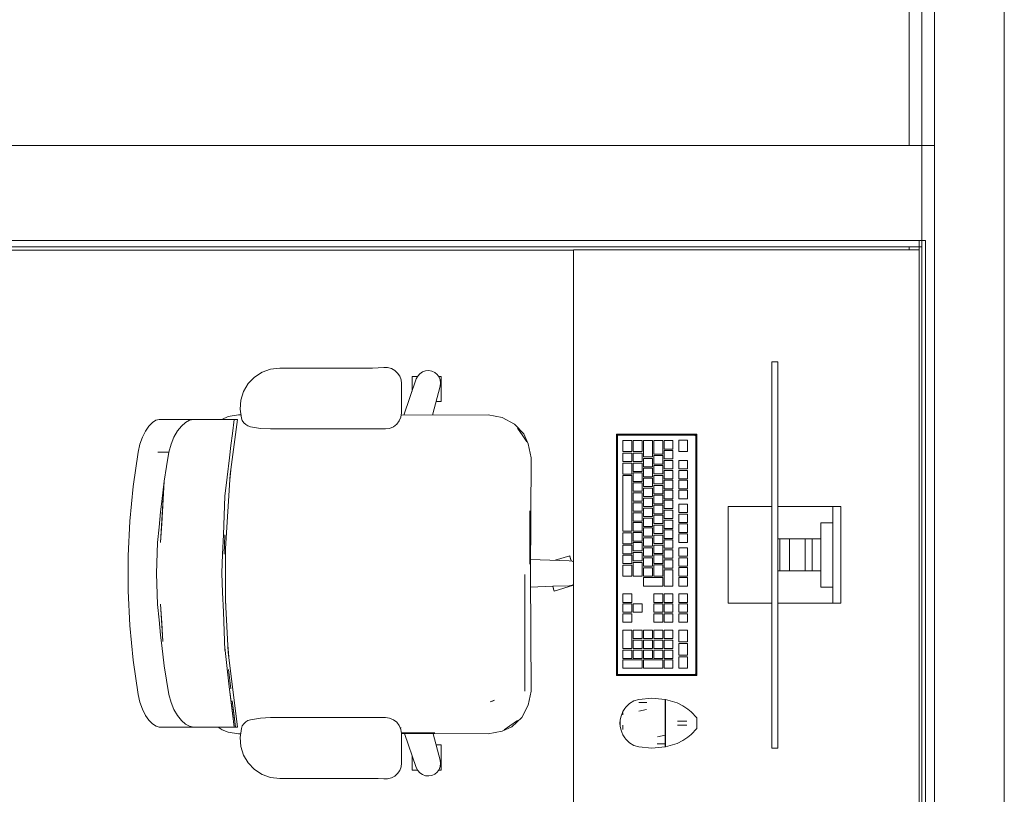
# Model space of a CAD drawing. Header units: millimetres. Extents: x -261 to 187, y -214 to 106.
# Tile 228 of 256: x -188.86 to -187.3, y -151.33 to -150.11. Entities that reach past the tile are written whole.
import ezdxf

# ---------------------------------------------------------------- set-up
doc = ezdxf.new("R2010")
doc.units = ezdxf.units.MM
doc.header["$LTSCALE"] = 0.005
doc.header["$MEASUREMENT"] = 0
for name, color, linetype, lineweight in [('IFC-Elemento construtivo genérico-Contorno', 9, 'Continuous', 5), ('IFC-Elemento de mobília-Contorno', 9, 'Continuous', 5), ('IFC-Laje-Contorno', 9, 'Continuous', 5), ('IFC-Parede padrão-Contorno', 9, 'Continuous', 5), ('IFC-Parede-Contorno', 9, 'Continuous', 5), ('IFC-Viga-Contorno', 9, 'Continuous', 5)]:
    doc.layers.add(name, color=color, linetype=linetype, lineweight=lineweight)

msp = doc.modelspace()

# ---------------------------------------------------------------- linework, layer by layer
at = {"layer": 'IFC-Elemento construtivo genérico-Contorno', "lineweight": 5}
for p, q in [((-187.6716, -150.6454), (-187.6716, -150.6452)), ((-187.6716, -150.6452), (-187.662, -150.6452)), ((-187.6716, -150.6461), (-187.6716, -150.6454)), ((-187.6716, -150.6471), (-187.6716, -150.6461)), ((-187.6716, -150.6484), (-187.6716, -150.6471)), ((-187.6716, -150.6499), (-187.6716, -150.6484)), ((-187.6716, -150.6515), (-187.6716, -150.6499)), ((-187.6716, -151.2484), (-187.6716, -150.6515)), ((-187.662, -150.6454), (-187.662, -150.6452)), ((-187.662, -150.6461), (-187.662, -150.6454)), ((-187.662, -150.6471), (-187.662, -150.6461)), ((-187.662, -150.6484), (-187.662, -150.6471)), ((-187.662, -150.6499), (-187.662, -150.6484)), ((-187.662, -150.6515), (-187.662, -150.6499)), ((-187.662, -151.2484), (-187.662, -150.6515)), ((-187.9168, -150.7595), (-187.9156, -150.7607)), ((-187.9168, -151.1405), (-187.9168, -150.7595)), ((-187.9168, -150.7595), (-187.7898, -150.7595)), ((-187.9156, -150.7607), (-187.9148, -150.7615)), ((-187.9152, -150.7627), (-187.9149, -150.7619)), ((-187.9152, -150.7627), (-187.9151, -150.7623)), ((-187.9151, -150.7623), (-187.9149, -150.7619)), ((-187.915, -150.7604), (-187.914, -150.7609)), ((-187.915, -150.7604), (-187.9143, -150.7607)), ((-187.9149, -150.7619), (-187.9148, -150.7615)), ((-187.9148, -150.7615), (-187.9136, -150.7611)), ((-187.9143, -150.7607), (-187.914, -150.7609)), ((-187.9141, -150.7613), (-187.9136, -150.7611)), ((-187.9141, -150.7613), (-187.9139, -150.7612)), ((-187.9139, -150.7612), (-187.9136, -150.7611)), ((-187.9136, -150.7611), (-187.793, -150.7611)), ((-187.793, -150.7611), (-187.7924, -150.7607)), ((-187.793, -150.7611), (-187.7922, -150.7614)), ((-187.793, -150.7611), (-187.793, -150.7611)), ((-187.7924, -150.7607), (-187.7917, -150.7604)), ((-187.7922, -150.7614), (-187.7919, -150.7615)), ((-187.7919, -150.7615), (-187.7911, -150.7607)), ((-187.7919, -150.7615), (-187.7916, -150.7623)), ((-187.7919, -150.7615), (-187.7914, -150.7627)), ((-187.7916, -150.7623), (-187.7914, -150.7627)), ((-187.7911, -150.7607), (-187.7898, -150.7595)), ((-187.7898, -151.1405), (-187.7898, -150.7595)), ((-187.9152, -151.1373), (-187.9152, -150.7627)), ((-187.9065, -150.7696), (-187.8926, -150.7696)), ((-187.9065, -150.787), (-187.9065, -150.7696)), ((-187.8926, -150.787), (-187.8926, -150.7696)), ((-187.8902, -150.7696), (-187.8763, -150.7696)), ((-187.8902, -150.787), (-187.8902, -150.7696)), ((-187.8763, -150.787), (-187.8763, -150.7696)), ((-187.8739, -150.7696), (-187.86, -150.7696)), ((-187.8739, -150.7953), (-187.8739, -150.7696)), ((-187.86, -150.7953), (-187.86, -150.7696)), ((-187.8576, -150.7696), (-187.8437, -150.7696)), ((-187.8576, -150.7909), (-187.8576, -150.7696)), ((-187.8437, -150.7909), (-187.8437, -150.7696)), ((-187.8413, -150.7696), (-187.8275, -150.7696)), ((-187.8413, -150.7829), (-187.8413, -150.7696)), ((-187.8275, -150.7829), (-187.8275, -150.7696)), ((-187.8183, -150.7691), (-187.8045, -150.7691)), ((-187.8183, -150.7868), (-187.8183, -150.7691)), ((-187.8045, -150.7868), (-187.8045, -150.7691)), ((-187.7914, -151.1373), (-187.7914, -150.7627)), ((-187.9065, -150.787), (-187.8926, -150.787)), ((-187.9065, -150.7894), (-187.8926, -150.7894)), ((-187.9065, -150.8027), (-187.9065, -150.7894)), ((-187.8926, -150.8027), (-187.8926, -150.7894)), ((-187.8902, -150.787), (-187.8763, -150.787)), ((-187.8902, -150.7894), (-187.8763, -150.7894)), ((-187.8902, -150.8027), (-187.8902, -150.7894)), ((-187.8763, -150.8027), (-187.8763, -150.7894)), ((-187.8576, -150.7909), (-187.8437, -150.7909)), ((-187.8576, -150.7933), (-187.8437, -150.7933)), ((-187.8576, -150.8066), (-187.8576, -150.7933)), ((-187.8437, -150.8066), (-187.8437, -150.7933)), ((-187.8413, -150.7829), (-187.8275, -150.7829)), ((-187.8413, -150.7853), (-187.8275, -150.7853)), ((-187.8413, -150.7986), (-187.8413, -150.7853)), ((-187.8275, -150.7986), (-187.8275, -150.7853)), ((-187.8183, -150.7868), (-187.8045, -150.7868)), ((-187.9065, -150.8027), (-187.8926, -150.8027)), ((-187.9065, -150.8051), (-187.8926, -150.8051)), ((-187.9065, -150.8225), (-187.9065, -150.8051)), ((-187.8926, -150.8225), (-187.8926, -150.8051)), ((-187.8902, -150.8027), (-187.8763, -150.8027)), ((-187.8902, -150.8051), (-187.8763, -150.8051)), ((-187.8902, -150.8183), (-187.8902, -150.8051)), ((-187.8763, -150.8183), (-187.8763, -150.8051)), ((-187.8739, -150.7953), (-187.86, -150.7953)), ((-187.8739, -150.7977), (-187.86, -150.7977)), ((-187.8739, -150.811), (-187.8739, -150.7977)), ((-187.86, -150.811), (-187.86, -150.7977)), ((-187.8576, -150.8066), (-187.8437, -150.8066)), ((-187.8413, -150.7986), (-187.8275, -150.7986)), ((-187.8413, -150.801), (-187.8275, -150.801)), ((-187.8413, -150.8142), (-187.8413, -150.801)), ((-187.8275, -150.8142), (-187.8275, -150.801)), ((-187.8183, -150.801), (-187.8045, -150.801)), ((-187.8183, -150.8142), (-187.8183, -150.801)), ((-187.8045, -150.8142), (-187.8045, -150.801)), ((-187.9065, -150.8225), (-187.8926, -150.8225)), ((-187.8902, -150.8183), (-187.8763, -150.8183)), ((-187.8902, -150.8207), (-187.8763, -150.8207)), ((-187.8902, -150.834), (-187.8902, -150.8207)), ((-187.8763, -150.834), (-187.8763, -150.8207)), ((-187.8739, -150.811), (-187.86, -150.811)), ((-187.8739, -150.8134), (-187.86, -150.8134)), ((-187.8739, -150.8267), (-187.8739, -150.8134)), ((-187.86, -150.8267), (-187.86, -150.8134)), ((-187.8576, -150.809), (-187.8437, -150.809)), ((-187.8576, -150.8223), (-187.8576, -150.809)), ((-187.8576, -150.8223), (-187.8437, -150.8223)), ((-187.8437, -150.8223), (-187.8437, -150.809)), ((-187.8413, -150.8142), (-187.8275, -150.8142)), ((-187.8413, -150.8166), (-187.8275, -150.8166)), ((-187.8413, -150.8299), (-187.8413, -150.8166)), ((-187.8275, -150.8299), (-187.8275, -150.8166)), ((-187.8183, -150.8142), (-187.8045, -150.8142)), ((-187.8183, -150.8166), (-187.8045, -150.8166)), ((-187.8183, -150.8299), (-187.8183, -150.8166)), ((-187.8045, -150.8299), (-187.8045, -150.8166)), ((-187.9065, -150.8249), (-187.8926, -150.8249)), ((-187.9065, -150.9128), (-187.9065, -150.8249)), ((-187.8926, -150.9128), (-187.8926, -150.8249)), ((-187.8902, -150.834), (-187.8763, -150.834)), ((-187.8902, -150.8364), (-187.8763, -150.8364)), ((-187.8902, -150.8497), (-187.8902, -150.8364)), ((-187.8763, -150.8497), (-187.8763, -150.8364)), ((-187.8739, -150.8267), (-187.86, -150.8267)), ((-187.8739, -150.8291), (-187.86, -150.8291)), ((-187.8739, -150.8423), (-187.8739, -150.8291)), ((-187.86, -150.8423), (-187.86, -150.8291)), ((-187.8576, -150.8247), (-187.8437, -150.8247)), ((-187.8576, -150.838), (-187.8576, -150.8247)), ((-187.8576, -150.838), (-187.8437, -150.838)), ((-187.8437, -150.838), (-187.8437, -150.8247)), ((-187.8413, -150.8299), (-187.8275, -150.8299)), ((-187.8413, -150.8323), (-187.8275, -150.8323)), ((-187.8413, -150.8456), (-187.8413, -150.8323)), ((-187.8275, -150.8456), (-187.8275, -150.8323)), ((-187.8183, -150.8299), (-187.8045, -150.8299)), ((-187.8183, -150.8323), (-187.8045, -150.8323)), ((-187.8183, -150.8456), (-187.8183, -150.8323)), ((-187.8045, -150.8456), (-187.8045, -150.8323)), ((-187.8902, -150.8497), (-187.8763, -150.8497)), ((-187.8902, -150.8521), (-187.8763, -150.8521)), ((-187.8902, -150.8654), (-187.8902, -150.8521)), ((-187.8763, -150.8654), (-187.8763, -150.8521)), ((-187.8739, -150.8423), (-187.86, -150.8423)), ((-187.8739, -150.8448), (-187.86, -150.8448)), ((-187.8739, -150.858), (-187.8739, -150.8448)), ((-187.86, -150.858), (-187.86, -150.8448)), ((-187.8576, -150.8404), (-187.8437, -150.8404)), ((-187.8576, -150.8536), (-187.8576, -150.8404)), ((-187.8576, -150.8536), (-187.8437, -150.8536)), ((-187.8437, -150.8536), (-187.8437, -150.8404)), ((-187.8413, -150.8456), (-187.8275, -150.8456)), ((-187.8413, -150.848), (-187.8275, -150.848)), ((-187.8413, -150.8613), (-187.8413, -150.848)), ((-187.8275, -150.8613), (-187.8275, -150.848)), ((-187.8183, -150.8456), (-187.8045, -150.8456)), ((-187.8183, -150.848), (-187.8045, -150.848)), ((-187.8183, -150.8613), (-187.8183, -150.848)), ((-187.8045, -150.8613), (-187.8045, -150.848)), ((-187.8902, -150.8654), (-187.8763, -150.8654)), ((-187.8902, -150.8678), (-187.8763, -150.8678)), ((-187.8902, -150.881), (-187.8902, -150.8678)), ((-187.8763, -150.881), (-187.8763, -150.8678)), ((-187.8739, -150.858), (-187.86, -150.858)), ((-187.8739, -150.8604), (-187.86, -150.8604)), ((-187.8739, -150.8737), (-187.8739, -150.8604)), ((-187.86, -150.8737), (-187.86, -150.8604)), ((-187.8576, -150.856), (-187.8437, -150.856)), ((-187.8576, -150.8693), (-187.8576, -150.856)), ((-187.8576, -150.8693), (-187.8437, -150.8693)), ((-187.8437, -150.8693), (-187.8437, -150.856)), ((-187.8413, -150.8613), (-187.8275, -150.8613)), ((-187.8413, -150.8637), (-187.8275, -150.8637)), ((-187.8413, -150.8769), (-187.8413, -150.8637)), ((-187.8275, -150.8769), (-187.8275, -150.8637)), ((-187.8183, -150.8613), (-187.8045, -150.8613)), ((-187.8183, -150.8699), (-187.8045, -150.8699)), ((-187.8183, -150.8831), (-187.8183, -150.8699)), ((-187.8045, -150.8831), (-187.8045, -150.8699)), ((-187.8902, -150.881), (-187.8763, -150.881)), ((-187.8902, -150.8834), (-187.8763, -150.8834)), ((-187.8902, -150.8967), (-187.8902, -150.8834)), ((-187.8763, -150.8967), (-187.8763, -150.8834)), ((-187.8739, -150.8737), (-187.86, -150.8737)), ((-187.8739, -150.8761), (-187.86, -150.8761)), ((-187.8739, -150.8894), (-187.8739, -150.8761)), ((-187.86, -150.8894), (-187.86, -150.8761)), ((-187.8576, -150.8717), (-187.8437, -150.8717)), ((-187.8576, -150.885), (-187.8576, -150.8717)), ((-187.8576, -150.885), (-187.8437, -150.885)), ((-187.8437, -150.885), (-187.8437, -150.8717)), ((-187.8413, -150.8769), (-187.8275, -150.8769)), ((-187.8413, -150.8793), (-187.8275, -150.8793)), ((-187.8413, -150.8926), (-187.8413, -150.8793)), ((-187.8275, -150.8926), (-187.8275, -150.8793)), ((-187.8183, -150.8831), (-187.8045, -150.8831)), ((-187.8183, -150.8855), (-187.8045, -150.8855)), ((-187.8183, -150.8988), (-187.8183, -150.8855)), ((-187.8045, -150.8988), (-187.8045, -150.8855)), ((-187.7402, -151.0262), (-187.7402, -150.8738)), ((-187.7402, -150.8738), (-187.6716, -150.8738)), ((-187.662, -150.8738), (-187.5815, -150.8738)), ((-187.5815, -150.8738), (-187.5798, -150.8738)), ((-187.5798, -150.8738), (-187.5783, -150.8738)), ((-187.5783, -150.8738), (-187.577, -150.8738)), ((-187.577, -150.8738), (-187.576, -150.8738)), ((-187.576, -150.8738), (-187.5754, -150.8738)), ((-187.5754, -150.8738), (-187.5751, -150.8738)), ((-187.5751, -151.0262), (-187.5751, -150.8738)), ((-187.5751, -150.8738), (-187.5624, -150.8738)), ((-187.5624, -151.0262), (-187.5624, -150.8738)), ((-187.8902, -150.8967), (-187.8763, -150.8967)), ((-187.8902, -150.8991), (-187.8763, -150.8991)), ((-187.8902, -150.9124), (-187.8902, -150.8991)), ((-187.8763, -150.9124), (-187.8763, -150.8991)), ((-187.8739, -150.8894), (-187.86, -150.8894)), ((-187.8739, -150.8918), (-187.86, -150.8918)), ((-187.8739, -150.905), (-187.8739, -150.8918)), ((-187.86, -150.905), (-187.86, -150.8918)), ((-187.8576, -150.8874), (-187.8437, -150.8874)), ((-187.8576, -150.9007), (-187.8576, -150.8874)), ((-187.8576, -150.9007), (-187.8437, -150.9007)), ((-187.8437, -150.9007), (-187.8437, -150.8874)), ((-187.8413, -150.8926), (-187.8275, -150.8926)), ((-187.8413, -150.895), (-187.8275, -150.895)), ((-187.8413, -150.9083), (-187.8413, -150.895)), ((-187.8275, -150.9083), (-187.8275, -150.895)), ((-187.8183, -150.8988), (-187.8045, -150.8988)), ((-187.8183, -150.9012), (-187.8045, -150.9012)), ((-187.8183, -150.9145), (-187.8183, -150.9012)), ((-187.8045, -150.9145), (-187.8045, -150.9012)), ((-187.5942, -151.0008), (-187.5942, -150.8992)), ((-187.5942, -150.8992), (-187.5751, -150.8992)), ((-187.9065, -150.9128), (-187.8926, -150.9128)), ((-187.9065, -150.9152), (-187.8926, -150.9152)), ((-187.9065, -150.9324), (-187.9065, -150.9152)), ((-187.8926, -150.9324), (-187.8926, -150.9152)), ((-187.8902, -150.9124), (-187.8763, -150.9124)), ((-187.8902, -150.9148), (-187.8763, -150.9148)), ((-187.8902, -150.9281), (-187.8902, -150.9148)), ((-187.8763, -150.9281), (-187.8763, -150.9148)), ((-187.8739, -150.905), (-187.86, -150.905)), ((-187.8739, -150.9075), (-187.86, -150.9075)), ((-187.8739, -150.9207), (-187.8739, -150.9075)), ((-187.86, -150.9207), (-187.86, -150.9075)), ((-187.8576, -150.9031), (-187.8437, -150.9031)), ((-187.8576, -150.9163), (-187.8576, -150.9031)), ((-187.8576, -150.9163), (-187.8437, -150.9163)), ((-187.8437, -150.9163), (-187.8437, -150.9031)), ((-187.8413, -150.9083), (-187.8275, -150.9083)), ((-187.8413, -150.9107), (-187.8275, -150.9107)), ((-187.8413, -150.924), (-187.8413, -150.9107)), ((-187.8275, -150.924), (-187.8275, -150.9107)), ((-187.8183, -150.9145), (-187.8045, -150.9145)), ((-187.8183, -150.9169), (-187.8045, -150.9169)), ((-187.8183, -150.9302), (-187.8183, -150.9169)), ((-187.8045, -150.9302), (-187.8045, -150.9169)), ((-187.9065, -150.9324), (-187.8926, -150.9324)), ((-187.8902, -150.9281), (-187.8763, -150.9281)), ((-187.8902, -150.9305), (-187.8763, -150.9305)), ((-187.8902, -150.9437), (-187.8902, -150.9305)), ((-187.8763, -150.9437), (-187.8763, -150.9305)), ((-187.8739, -150.9207), (-187.86, -150.9207)), ((-187.8739, -150.9231), (-187.86, -150.9231)), ((-187.8739, -150.9364), (-187.8739, -150.9231)), ((-187.86, -150.9364), (-187.86, -150.9231)), ((-187.8576, -150.9187), (-187.8437, -150.9187)), ((-187.8576, -150.932), (-187.8576, -150.9187)), ((-187.8576, -150.932), (-187.8437, -150.932)), ((-187.8437, -150.932), (-187.8437, -150.9187)), ((-187.8413, -150.924), (-187.8275, -150.924)), ((-187.8413, -150.9264), (-187.8275, -150.9264)), ((-187.8413, -150.9396), (-187.8413, -150.9264)), ((-187.8275, -150.9396), (-187.8275, -150.9264)), ((-187.8183, -150.9302), (-187.8045, -150.9302)), ((-187.662, -150.9246), (-187.6589, -150.9246)), ((-187.6589, -150.9754), (-187.6589, -150.9246)), ((-187.6589, -150.9246), (-187.6438, -150.9246)), ((-187.6438, -150.9754), (-187.6438, -150.9246)), ((-187.6438, -150.9246), (-187.6187, -150.9246)), ((-187.6187, -150.9754), (-187.6187, -150.9246)), ((-187.6187, -150.9246), (-187.6079, -150.9246)), ((-187.6087, -150.9246), (-187.6044, -150.9246)), ((-187.6079, -150.9754), (-187.6079, -150.9246)), ((-187.6044, -150.9246), (-187.5998, -150.9246)), ((-187.5998, -150.9246), (-187.5942, -150.9246)), ((-187.9065, -150.9348), (-187.8926, -150.9348)), ((-187.9065, -150.9481), (-187.9065, -150.9348)), ((-187.9065, -150.9481), (-187.8926, -150.9481)), ((-187.8926, -150.9481), (-187.8926, -150.9348)), ((-187.8902, -150.9437), (-187.8763, -150.9437)), ((-187.8902, -150.9461), (-187.8763, -150.9461)), ((-187.8902, -150.9594), (-187.8902, -150.9461)), ((-187.8763, -150.9594), (-187.8763, -150.9461)), ((-187.8739, -150.9364), (-187.86, -150.9364)), ((-187.8739, -150.9388), (-187.86, -150.9388)), ((-187.8739, -150.9521), (-187.8739, -150.9388)), ((-187.86, -150.9521), (-187.86, -150.9388)), ((-187.8576, -150.9344), (-187.8437, -150.9344)), ((-187.8576, -150.9477), (-187.8576, -150.9344)), ((-187.8576, -150.9477), (-187.8437, -150.9477)), ((-187.8437, -150.9477), (-187.8437, -150.9344)), ((-187.8413, -150.9396), (-187.8275, -150.9396)), ((-187.8413, -150.942), (-187.8275, -150.942)), ((-187.8413, -150.9553), (-187.8413, -150.942)), ((-187.8275, -150.9553), (-187.8275, -150.942)), ((-187.8183, -150.9388), (-187.8045, -150.9388)), ((-187.8183, -150.952), (-187.8183, -150.9388)), ((-187.8045, -150.952), (-187.8045, -150.9388)), ((-187.9065, -150.9505), (-187.8926, -150.9505)), ((-187.9065, -150.9637), (-187.9065, -150.9505)), ((-187.9065, -150.9637), (-187.8926, -150.9637)), ((-187.8926, -150.9637), (-187.8926, -150.9505)), ((-187.8902, -150.9594), (-187.8763, -150.9594)), ((-187.8902, -150.9618), (-187.8763, -150.9618)), ((-187.8902, -150.9834), (-187.8902, -150.9618)), ((-187.8763, -150.9834), (-187.8763, -150.9618)), ((-187.8739, -150.9521), (-187.86, -150.9521)), ((-187.8739, -150.9545), (-187.86, -150.9545)), ((-187.8739, -150.9677), (-187.8739, -150.9545)), ((-187.86, -150.9677), (-187.86, -150.9545)), ((-187.8576, -150.9501), (-187.8437, -150.9501)), ((-187.8576, -150.9634), (-187.8576, -150.9501)), ((-187.8576, -150.9634), (-187.8437, -150.9634)), ((-187.8437, -150.9634), (-187.8437, -150.9501)), ((-187.8413, -150.9553), (-187.8275, -150.9553)), ((-187.8413, -150.9577), (-187.8275, -150.9577)), ((-187.8413, -150.971), (-187.8413, -150.9577)), ((-187.8275, -150.971), (-187.8275, -150.9577)), ((-187.8183, -150.952), (-187.8045, -150.952)), ((-187.8183, -150.9545), (-187.8045, -150.9545)), ((-187.8183, -150.9677), (-187.8183, -150.9545)), ((-187.8045, -150.9677), (-187.8045, -150.9545)), ((-187.9065, -150.9661), (-187.8926, -150.9661)), ((-187.9065, -150.9834), (-187.9065, -150.9661)), ((-187.8926, -150.9834), (-187.8926, -150.9661)), ((-187.8739, -150.9677), (-187.86, -150.9677)), ((-187.8739, -150.9702), (-187.86, -150.9702)), ((-187.8739, -150.9834), (-187.8739, -150.9702)), ((-187.86, -150.9834), (-187.86, -150.9702)), ((-187.8576, -150.9658), (-187.8437, -150.9658)), ((-187.8576, -150.9834), (-187.8576, -150.9658)), ((-187.8437, -150.9834), (-187.8437, -150.9658)), ((-187.8413, -150.971), (-187.8275, -150.971)), ((-187.8413, -150.9734), (-187.8275, -150.9734)), ((-187.8413, -150.9991), (-187.8413, -150.9734)), ((-187.8275, -150.9991), (-187.8275, -150.9734)), ((-187.8183, -150.9677), (-187.8045, -150.9677)), ((-187.8183, -150.9701), (-187.8045, -150.9701)), ((-187.8183, -150.9834), (-187.8183, -150.9701)), ((-187.8045, -150.9834), (-187.8045, -150.9701)), ((-187.662, -150.9754), (-187.6589, -150.9754)), ((-187.6589, -150.9754), (-187.6438, -150.9754)), ((-187.6438, -150.9754), (-187.6187, -150.9754)), ((-187.6187, -150.9754), (-187.6079, -150.9754)), ((-187.6079, -150.9754), (-187.6044, -150.9754)), ((-187.6044, -150.9754), (-187.5998, -150.9754)), ((-187.5998, -150.9754), (-187.5942, -150.9754)), ((-187.9065, -150.9834), (-187.8926, -150.9834)), ((-187.8902, -150.9834), (-187.8763, -150.9834)), ((-187.8739, -150.9834), (-187.86, -150.9834)), ((-187.8739, -150.9858), (-187.8437, -150.9858)), ((-187.8739, -150.9991), (-187.8739, -150.9858)), ((-187.8576, -150.9834), (-187.8437, -150.9834)), ((-187.8437, -150.9991), (-187.8437, -150.9858)), ((-187.8183, -150.9834), (-187.8045, -150.9834)), ((-187.8183, -150.9858), (-187.8045, -150.9858)), ((-187.8183, -150.9991), (-187.8183, -150.9858)), ((-187.8045, -150.9991), (-187.8045, -150.9858)), ((-187.8739, -150.9991), (-187.8437, -150.9991)), ((-187.8413, -150.9991), (-187.8275, -150.9991)), ((-187.8183, -150.9991), (-187.8045, -150.9991)), ((-187.5942, -151.0008), (-187.5751, -151.0008)), ((-187.9065, -151.0117), (-187.8926, -151.0117)), ((-187.9065, -151.0249), (-187.9065, -151.0117)), ((-187.9065, -151.0249), (-187.8926, -151.0249)), ((-187.8926, -151.0249), (-187.8926, -151.0117)), ((-187.8576, -151.0117), (-187.8437, -151.0117)), ((-187.8576, -151.0249), (-187.8576, -151.0117)), ((-187.8576, -151.0249), (-187.8437, -151.0249)), ((-187.8437, -151.0249), (-187.8437, -151.0117)), ((-187.8413, -151.0117), (-187.8275, -151.0117)), ((-187.8413, -151.0249), (-187.8413, -151.0117)), ((-187.8413, -151.0249), (-187.8275, -151.0249)), ((-187.8275, -151.0249), (-187.8275, -151.0117)), ((-187.8183, -151.0117), (-187.8045, -151.0117)), ((-187.8183, -151.0249), (-187.8183, -151.0117)), ((-187.8183, -151.0249), (-187.8045, -151.0249)), ((-187.8045, -151.0249), (-187.8045, -151.0117)), ((-187.7402, -151.0262), (-187.6716, -151.0262)), ((-187.662, -151.0262), (-187.5815, -151.0262)), ((-187.5815, -151.0262), (-187.5798, -151.0262)), ((-187.5798, -151.0262), (-187.5783, -151.0262)), ((-187.5783, -151.0262), (-187.577, -151.0262)), ((-187.577, -151.0262), (-187.576, -151.0262)), ((-187.576, -151.0262), (-187.5754, -151.0262)), ((-187.5754, -151.0262), (-187.5751, -151.0262)), ((-187.5751, -151.0262), (-187.5624, -151.0262)), ((-187.9065, -151.0273), (-187.8926, -151.0273)), ((-187.9065, -151.0406), (-187.9065, -151.0273)), ((-187.9065, -151.0406), (-187.8926, -151.0406)), ((-187.8926, -151.0406), (-187.8926, -151.0273)), ((-187.8902, -151.0273), (-187.8763, -151.0273)), ((-187.8902, -151.0406), (-187.8902, -151.0273)), ((-187.8902, -151.0406), (-187.8763, -151.0406)), ((-187.8763, -151.0406), (-187.8763, -151.0273)), ((-187.8576, -151.0273), (-187.8437, -151.0273)), ((-187.8576, -151.0406), (-187.8576, -151.0273)), ((-187.8576, -151.0406), (-187.8437, -151.0406)), ((-187.8437, -151.0406), (-187.8437, -151.0273)), ((-187.8413, -151.0273), (-187.8275, -151.0273)), ((-187.8413, -151.0406), (-187.8413, -151.0273)), ((-187.8413, -151.0406), (-187.8275, -151.0406)), ((-187.8275, -151.0406), (-187.8275, -151.0273)), ((-187.8183, -151.0273), (-187.8045, -151.0273)), ((-187.8183, -151.0406), (-187.8183, -151.0273)), ((-187.8183, -151.0406), (-187.8045, -151.0406)), ((-187.8045, -151.0406), (-187.8045, -151.0273)), ((-187.9065, -151.043), (-187.8926, -151.043)), ((-187.9065, -151.0563), (-187.9065, -151.043)), ((-187.9065, -151.0563), (-187.8926, -151.0563)), ((-187.8926, -151.0563), (-187.8926, -151.043)), ((-187.8576, -151.043), (-187.8437, -151.043)), ((-187.8576, -151.0563), (-187.8576, -151.043)), ((-187.8576, -151.0563), (-187.8437, -151.0563)), ((-187.8437, -151.0563), (-187.8437, -151.043)), ((-187.8413, -151.043), (-187.8275, -151.043)), ((-187.8413, -151.0563), (-187.8413, -151.043)), ((-187.8413, -151.0563), (-187.8275, -151.0563)), ((-187.8275, -151.0563), (-187.8275, -151.043)), ((-187.8183, -151.043), (-187.8045, -151.043)), ((-187.8183, -151.0563), (-187.8183, -151.043)), ((-187.8183, -151.0563), (-187.8045, -151.0563)), ((-187.8045, -151.0563), (-187.8045, -151.043)), ((-187.9065, -151.0688), (-187.8926, -151.0688)), ((-187.9065, -151.0977), (-187.9065, -151.0688)), ((-187.8926, -151.0977), (-187.8926, -151.0688)), ((-187.8902, -151.0688), (-187.8763, -151.0688)), ((-187.8902, -151.082), (-187.8902, -151.0688)), ((-187.8763, -151.082), (-187.8763, -151.0688)), ((-187.8739, -151.0688), (-187.86, -151.0688)), ((-187.8739, -151.082), (-187.8739, -151.0688)), ((-187.86, -151.082), (-187.86, -151.0688)), ((-187.8576, -151.0688), (-187.8437, -151.0688)), ((-187.8576, -151.082), (-187.8576, -151.0688)), ((-187.8437, -151.082), (-187.8437, -151.0688)), ((-187.8413, -151.0688), (-187.8275, -151.0688)), ((-187.8413, -151.082), (-187.8413, -151.0688)), ((-187.8275, -151.082), (-187.8275, -151.0688)), ((-187.8183, -151.0688), (-187.8045, -151.0688)), ((-187.8183, -151.0871), (-187.8183, -151.0688)), ((-187.8045, -151.0871), (-187.8045, -151.0688)), ((-187.8902, -151.082), (-187.8763, -151.082)), ((-187.8902, -151.0844), (-187.8763, -151.0844)), ((-187.8902, -151.0977), (-187.8902, -151.0844)), ((-187.8763, -151.0977), (-187.8763, -151.0844)), ((-187.8739, -151.082), (-187.86, -151.082)), ((-187.8739, -151.0844), (-187.86, -151.0844)), ((-187.8739, -151.0977), (-187.8739, -151.0844)), ((-187.86, -151.0977), (-187.86, -151.0844)), ((-187.8576, -151.082), (-187.8437, -151.082)), ((-187.8576, -151.0844), (-187.8437, -151.0844)), ((-187.8576, -151.0977), (-187.8576, -151.0844)), ((-187.8437, -151.0977), (-187.8437, -151.0844)), ((-187.8413, -151.082), (-187.8275, -151.082)), ((-187.8413, -151.0844), (-187.8275, -151.0844)), ((-187.8413, -151.0977), (-187.8413, -151.0844)), ((-187.8275, -151.0977), (-187.8275, -151.0844)), ((-187.8183, -151.0871), (-187.8045, -151.0871)), ((-187.9065, -151.0977), (-187.8926, -151.0977)), ((-187.9065, -151.1001), (-187.8926, -151.1001)), ((-187.9065, -151.1134), (-187.9065, -151.1001)), ((-187.8926, -151.1134), (-187.8926, -151.1001)), ((-187.8902, -151.0977), (-187.8763, -151.0977)), ((-187.8902, -151.1001), (-187.8763, -151.1001)), ((-187.8902, -151.1134), (-187.8902, -151.1001)), ((-187.8763, -151.1134), (-187.8763, -151.1001)), ((-187.8739, -151.0977), (-187.86, -151.0977)), ((-187.8739, -151.1001), (-187.86, -151.1001)), ((-187.8739, -151.1134), (-187.8739, -151.1001)), ((-187.86, -151.1134), (-187.86, -151.1001)), ((-187.8576, -151.0977), (-187.8437, -151.0977)), ((-187.8576, -151.1001), (-187.8437, -151.1001)), ((-187.8576, -151.1134), (-187.8576, -151.1001)), ((-187.8437, -151.1134), (-187.8437, -151.1001)), ((-187.8413, -151.0977), (-187.8275, -151.0977)), ((-187.8413, -151.1001), (-187.8275, -151.1001)), ((-187.8413, -151.1134), (-187.8413, -151.1001)), ((-187.8275, -151.1134), (-187.8275, -151.1001)), ((-187.8183, -151.1081), (-187.8183, -151.0897)), ((-187.8183, -151.0897), (-187.8045, -151.0897)), ((-187.8045, -151.1081), (-187.8045, -151.0897)), ((-187.9065, -151.1134), (-187.8926, -151.1134)), ((-187.9065, -151.1158), (-187.8763, -151.1158)), ((-187.9065, -151.129), (-187.9065, -151.1158)), ((-187.8902, -151.1134), (-187.8763, -151.1134)), ((-187.8763, -151.129), (-187.8763, -151.1158)), ((-187.8739, -151.1134), (-187.86, -151.1134)), ((-187.8739, -151.1158), (-187.8437, -151.1158)), ((-187.8739, -151.129), (-187.8739, -151.1158)), ((-187.8576, -151.1134), (-187.8437, -151.1134)), ((-187.8437, -151.129), (-187.8437, -151.1158)), ((-187.8413, -151.1134), (-187.8275, -151.1134)), ((-187.8413, -151.1158), (-187.8275, -151.1158)), ((-187.8413, -151.129), (-187.8413, -151.1158)), ((-187.8275, -151.129), (-187.8275, -151.1158)), ((-187.8183, -151.1081), (-187.8045, -151.1081)), ((-187.8183, -151.129), (-187.8183, -151.1107)), ((-187.8183, -151.1107), (-187.8045, -151.1107)), ((-187.8045, -151.129), (-187.8045, -151.1107)), ((-187.9065, -151.129), (-187.8763, -151.129)), ((-187.8739, -151.129), (-187.8437, -151.129)), ((-187.8413, -151.129), (-187.8275, -151.129)), ((-187.8183, -151.129), (-187.8045, -151.129)), ((-187.9168, -151.1405), (-187.9156, -151.1392)), ((-187.9168, -151.1405), (-187.7898, -151.1405)), ((-187.9156, -151.1392), (-187.9148, -151.1384)), ((-187.9152, -151.1373), (-187.9148, -151.1384)), ((-187.9152, -151.1373), (-187.9151, -151.1377)), ((-187.9151, -151.1377), (-187.9148, -151.1384)), ((-187.9148, -151.1384), (-187.9136, -151.1389)), ((-187.9148, -151.1384), (-187.9144, -151.1386)), ((-187.9144, -151.1386), (-187.9136, -151.1389)), ((-187.9144, -151.1386), (-187.9141, -151.1387)), ((-187.9141, -151.1387), (-187.9136, -151.1389)), ((-187.9136, -151.1389), (-187.793, -151.1389)), ((-187.793, -151.1389), (-187.7919, -151.1384)), ((-187.793, -151.1389), (-187.7926, -151.1387)), ((-187.793, -151.1389), (-187.7928, -151.1388)), ((-187.793, -151.1389), (-187.7927, -151.139)), ((-187.793, -151.1389), (-187.793, -151.1389)), ((-187.7928, -151.1388), (-187.7926, -151.1387)), ((-187.7927, -151.139), (-187.7924, -151.1392)), ((-187.7919, -151.1384), (-187.7917, -151.1381)), ((-187.7919, -151.1384), (-187.7911, -151.1392)), ((-187.7917, -151.1381), (-187.7914, -151.1373)), ((-187.7917, -151.1381), (-187.7916, -151.1377)), ((-187.7916, -151.1377), (-187.7914, -151.1373)), ((-187.7914, -151.1373), (-187.7911, -151.1379)), ((-187.7914, -151.1373), (-187.7908, -151.1386)), ((-187.7911, -151.1392), (-187.7898, -151.1405)), ((-187.8962, -151.1846), (-187.8891, -151.1804)), ((-187.8891, -151.1804), (-187.8813, -151.1781)), ((-187.8813, -151.1781), (-187.8606, -151.1763)), ((-187.8606, -151.1763), (-187.84, -151.178)), ((-187.84, -151.1805), (-187.84, -151.178)), ((-187.84, -151.1789), (-187.8392, -151.1789)), ((-187.84, -151.1814), (-187.84, -151.1801)), ((-187.84, -151.183), (-187.84, -151.1805)), ((-187.8392, -151.1781), (-187.8206, -151.1836)), ((-187.8392, -151.1831), (-187.8392, -151.1781)), ((-187.9097, -151.2061), (-187.9064, -151.1971)), ((-187.9064, -151.1971), (-187.9034, -151.1924)), ((-187.9034, -151.1924), (-187.9021, -151.1902)), ((-187.9021, -151.1902), (-187.8962, -151.1846)), ((-187.8813, -151.1831), (-187.8688, -151.1829)), ((-187.8813, -151.1968), (-187.8693, -151.194)), ((-187.84, -151.1838), (-187.84, -151.1826)), ((-187.84, -151.1899), (-187.84, -151.183)), ((-187.84, -151.1905), (-187.84, -151.1872)), ((-187.84, -151.1967), (-187.84, -151.1899)), ((-187.84, -151.1972), (-187.84, -151.1939)), ((-187.84, -151.2061), (-187.84, -151.1967)), ((-187.84, -151.1972), (-187.8392, -151.1972)), ((-187.8392, -151.19), (-187.8392, -151.1831)), ((-187.8392, -151.1968), (-187.8392, -151.19)), ((-187.8392, -151.2062), (-187.8392, -151.1968)), ((-187.8206, -151.1836), (-187.8119, -151.1884)), ((-187.8119, -151.1884), (-187.8038, -151.1934)), ((-187.8038, -151.1934), (-187.799, -151.1976)), ((-187.9114, -151.2155), (-187.9106, -151.2109)), ((-187.9106, -151.2109), (-187.9097, -151.2061)), ((-187.9106, -151.2202), (-187.9106, -151.2109)), ((-187.9064, -151.2025), (-187.9064, -151.1988)), ((-187.9064, -151.2025), (-187.9064, -151.2004)), ((-187.84, -151.2064), (-187.84, -151.2018)), ((-187.84, -151.2155), (-187.84, -151.2061)), ((-187.84, -151.2155), (-187.84, -151.211)), ((-187.8392, -151.2155), (-187.8392, -151.2062)), ((-187.8201, -151.2122), (-187.8177, -151.2122)), ((-187.8177, -151.2122), (-187.8152, -151.2122)), ((-187.8152, -151.2122), (-187.8127, -151.2122)), ((-187.8127, -151.2122), (-187.8103, -151.2122)), ((-187.8103, -151.2122), (-187.8083, -151.2122)), ((-187.8083, -151.2122), (-187.8067, -151.2122)), ((-187.8067, -151.2122), (-187.8057, -151.2122)), ((-187.8057, -151.2122), (-187.8054, -151.2122)), ((-187.799, -151.1976), (-187.7898, -151.2069)), ((-187.7898, -151.2081), (-187.7898, -151.2069)), ((-187.7898, -151.2093), (-187.7898, -151.2081)), ((-187.7898, -151.2102), (-187.7898, -151.2093)), ((-187.7898, -151.2112), (-187.7898, -151.2102)), ((-187.7898, -151.2134), (-187.7898, -151.2112)), ((-187.9114, -151.2155), (-187.9106, -151.2202)), ((-187.9106, -151.2202), (-187.9097, -151.225)), ((-187.9097, -151.225), (-187.9081, -151.2295)), ((-187.9064, -151.2253), (-187.9064, -151.2188)), ((-187.9064, -151.222), (-187.9064, -151.2188)), ((-187.84, -151.2155), (-187.8392, -151.2155)), ((-187.84, -151.2201), (-187.84, -151.2155)), ((-187.84, -151.2249), (-187.84, -151.2155)), ((-187.84, -151.2293), (-187.84, -151.2247)), ((-187.84, -151.2343), (-187.84, -151.2249)), ((-187.8392, -151.2249), (-187.8392, -151.2155)), ((-187.8392, -151.2342), (-187.8392, -151.2249)), ((-187.8201, -151.2185), (-187.8177, -151.2185)), ((-187.8177, -151.2185), (-187.8152, -151.2185)), ((-187.8152, -151.2185), (-187.8127, -151.2185)), ((-187.8127, -151.2185), (-187.8103, -151.2185)), ((-187.8103, -151.2185), (-187.8083, -151.2185)), ((-187.8083, -151.2185), (-187.8067, -151.2185)), ((-187.8067, -151.2185), (-187.8057, -151.2185)), ((-187.8057, -151.2185), (-187.8054, -151.2185)), ((-187.799, -151.2334), (-187.7898, -151.2242)), ((-187.7898, -151.2155), (-187.7898, -151.2134)), ((-187.7898, -151.2177), (-187.7898, -151.2155)), ((-187.7898, -151.2199), (-187.7898, -151.2177)), ((-187.7898, -151.2208), (-187.7898, -151.2199)), ((-187.7898, -151.2218), (-187.7898, -151.2208)), ((-187.7898, -151.223), (-187.7898, -151.2218)), ((-187.7898, -151.2242), (-187.7898, -151.223)), ((-187.9081, -151.2295), (-187.9064, -151.2339)), ((-187.9064, -151.2339), (-187.9034, -151.2387)), ((-187.9034, -151.2387), (-187.9021, -151.2408)), ((-187.9021, -151.2408), (-187.8962, -151.2465)), ((-187.852, -151.2371), (-187.84, -151.2343)), ((-187.84, -151.2372), (-187.84, -151.2338)), ((-187.84, -151.2412), (-187.84, -151.2343)), ((-187.84, -151.2439), (-187.84, -151.2405)), ((-187.84, -151.2481), (-187.84, -151.2412)), ((-187.8392, -151.2411), (-187.8392, -151.2342)), ((-187.8392, -151.2479), (-187.8392, -151.2411)), ((-187.8206, -151.2474), (-187.8119, -151.2427)), ((-187.8119, -151.2427), (-187.8038, -151.2377)), ((-187.8038, -151.2377), (-187.799, -151.2334)), ((-187.8962, -151.2465), (-187.8891, -151.2506)), ((-187.8891, -151.2506), (-187.8813, -151.253)), ((-187.8813, -151.253), (-187.8606, -151.2548)), ((-187.8606, -151.2548), (-187.84, -151.2531)), ((-187.8525, -151.2482), (-187.84, -151.2481)), ((-187.84, -151.2488), (-187.84, -151.248)), ((-187.84, -151.2506), (-187.84, -151.2481)), ((-187.84, -151.2496), (-187.84, -151.2488)), ((-187.84, -151.2513), (-187.84, -151.2505)), ((-187.84, -151.2531), (-187.84, -151.2506)), ((-187.84, -151.2521), (-187.8392, -151.2521)), ((-187.8392, -151.253), (-187.8206, -151.2474)), ((-187.8392, -151.253), (-187.8392, -151.2479)), ((-187.6716, -151.25), (-187.6716, -151.2484)), ((-187.6716, -151.2516), (-187.6716, -151.25)), ((-187.6716, -151.2529), (-187.6716, -151.2516)), ((-187.6716, -151.2539), (-187.6716, -151.2529)), ((-187.6716, -151.2545), (-187.6716, -151.2539)), ((-187.6716, -151.2548), (-187.6716, -151.2545)), ((-187.6716, -151.2548), (-187.662, -151.2548)), ((-187.662, -151.25), (-187.662, -151.2484)), ((-187.662, -151.2516), (-187.662, -151.25)), ((-187.662, -151.2529), (-187.662, -151.2516)), ((-187.662, -151.2539), (-187.662, -151.2529)), ((-187.662, -151.2545), (-187.662, -151.2539)), ((-187.662, -151.2548), (-187.662, -151.2545))]:
    msp.add_line(p, q, dxfattribs=at)
at = {"layer": 'IFC-Elemento de mobília-Contorno', "lineweight": 5}
for p, q in [((-188.4877, -150.6695), (-188.4756, -150.6617)), ((-188.4756, -150.6617), (-188.4622, -150.6569)), ((-188.4622, -150.6569), (-188.4479, -150.6552)), ((-188.4479, -150.6552), (-188.3014, -150.6552)), ((-188.3014, -150.6552), (-188.2925, -150.655)), ((-188.2925, -150.655), (-188.2837, -150.6544)), ((-188.2837, -150.6544), (-188.2777, -150.6545)), ((-188.2777, -150.6545), (-188.2718, -150.656)), ((-188.2718, -150.656), (-188.2665, -150.6589)), ((-188.2665, -150.6589), (-188.262, -150.663)), ((-188.262, -150.663), (-188.2586, -150.668)), ((-188.2586, -150.668), (-188.2565, -150.6736)), ((-188.2391, -150.6685), (-188.2383, -150.6685)), ((-188.2391, -150.6914), (-188.2391, -150.6685)), ((-188.2383, -150.6685), (-188.236, -150.6685)), ((-188.236, -150.6685), (-188.2324, -150.6685)), ((-188.2325, -150.6724), (-188.2302, -150.6679)), ((-188.2324, -150.6685), (-188.2305, -150.6685)), ((-188.2302, -150.6679), (-188.2269, -150.6641)), ((-188.2269, -150.6641), (-188.2227, -150.6612)), ((-188.2227, -150.6612), (-188.218, -150.6596)), ((-188.218, -150.6596), (-188.2129, -150.6591)), ((-188.2129, -150.6591), (-188.208, -150.66)), ((-188.208, -150.66), (-188.2034, -150.6621)), ((-188.2034, -150.6621), (-188.1995, -150.6653)), ((-188.1995, -150.6653), (-188.1965, -150.6693)), ((-188.1971, -150.6685), (-188.1963, -150.6685)), ((-188.1963, -150.6685), (-188.194, -150.6685)), ((-188.194, -150.6685), (-188.1932, -150.6685)), ((-188.1932, -150.7082), (-188.1932, -150.6685)), ((-188.505, -150.6921), (-188.4976, -150.6798)), ((-188.4976, -150.6798), (-188.4877, -150.6695)), ((-188.2565, -150.6736), (-188.2558, -150.6796)), ((-188.2558, -150.7259), (-188.2558, -150.6796)), ((-188.2522, -150.7294), (-188.2325, -150.6724)), ((-188.207, -150.7293), (-188.1947, -150.684)), ((-188.1965, -150.6693), (-188.1946, -150.674)), ((-188.1947, -150.684), (-188.194, -150.679)), ((-188.1946, -150.674), (-188.194, -150.679)), ((-188.5094, -150.7057), (-188.505, -150.6921)), ((-188.5105, -150.72), (-188.5094, -150.7057)), ((-188.2012, -150.7082), (-188.1999, -150.7082)), ((-188.1999, -150.7082), (-188.1963, -150.7082)), ((-188.1963, -150.7082), (-188.194, -150.7082)), ((-188.194, -150.7082), (-188.1932, -150.7082)), ((-188.5291, -150.7316), (-188.5128, -150.729)), ((-188.5128, -150.729), (-188.5092, -150.729)), ((-188.5105, -150.72), (-188.5084, -150.7342)), ((-188.2567, -150.7325), (-188.2558, -150.7259)), ((-188.2563, -150.7294), (-188.1191, -150.729)), ((-188.1191, -150.729), (-188.0971, -150.7333)), ((-188.6542, -150.7469), (-188.6486, -150.7412)), ((-188.6486, -150.7412), (-188.6432, -150.7376)), ((-188.6432, -150.7376), (-188.638, -150.7364)), ((-188.638, -150.7364), (-188.584, -150.7364)), ((-188.6091, -150.7544), (-188.6029, -150.7468)), ((-188.6029, -150.7468), (-188.5965, -150.7411)), ((-188.5965, -150.7411), (-188.5901, -150.7376)), ((-188.5901, -150.7376), (-188.584, -150.7364)), ((-188.584, -150.7364), (-188.5665, -150.7364)), ((-188.5665, -150.7364), (-188.5516, -150.7364)), ((-188.5516, -150.7364), (-188.5395, -150.7364)), ((-188.5395, -150.7364), (-188.5303, -150.7364)), ((-188.5394, -150.7364), (-188.5291, -150.7316)), ((-188.5303, -150.7364), (-188.5239, -150.7364)), ((-188.5262, -150.8234), (-188.5147, -150.7364)), ((-188.5239, -150.7364), (-188.5204, -150.7364)), ((-188.5225, -150.7584), (-188.5196, -150.7364)), ((-188.5204, -150.7364), (-188.5199, -150.7364)), ((-188.5199, -150.7364), (-188.5196, -150.7364)), ((-188.5196, -150.7364), (-188.5194, -150.7364)), ((-188.5194, -150.7364), (-188.5177, -150.7364)), ((-188.5177, -150.7364), (-188.5154, -150.7364)), ((-188.5154, -150.7364), (-188.5147, -150.7364)), ((-188.5084, -150.7342), (-188.5069, -150.7381)), ((-188.5069, -150.7381), (-188.5046, -150.7415)), ((-188.5046, -150.7415), (-188.5015, -150.7444)), ((-188.5015, -150.7444), (-188.498, -150.7465)), ((-188.498, -150.7465), (-188.4941, -150.7479)), ((-188.2685, -150.7479), (-188.2632, -150.7438)), ((-188.2632, -150.7438), (-188.2592, -150.7386)), ((-188.2592, -150.7386), (-188.2567, -150.7325)), ((-188.0971, -150.7333), (-188.0776, -150.7436)), ((-188.0776, -150.7436), (-188.0628, -150.7591)), ((-188.6644, -150.7643), (-188.6595, -150.7547)), ((-188.6595, -150.7547), (-188.6542, -150.7469)), ((-188.6148, -150.764), (-188.6091, -150.7544)), ((-188.5248, -150.7776), (-188.5225, -150.7584)), ((-188.4941, -150.7479), (-188.4783, -150.7504)), ((-188.4783, -150.7504), (-188.4623, -150.7513)), ((-188.4623, -150.7513), (-188.2812, -150.7513)), ((-188.2812, -150.7513), (-188.2746, -150.7504)), ((-188.2746, -150.7504), (-188.2685, -150.7479)), ((-188.0725, -150.7501), (-188.0644, -150.7622)), ((-188.0644, -150.7622), (-188.0582, -150.7715)), ((-188.0628, -150.7591), (-188.0558, -150.7747)), ((-188.6712, -150.7877), (-188.6684, -150.7754)), ((-188.6684, -150.7754), (-188.6644, -150.7643)), ((-188.6227, -150.7877), (-188.6194, -150.7752)), ((-188.6194, -150.7752), (-188.6148, -150.764)), ((-188.5271, -150.7969), (-188.5248, -150.7776)), ((-188.0558, -150.7747), (-188.0514, -150.7967)), ((-188.6791, -150.8419), (-188.6712, -150.7877)), ((-188.6404, -150.7877), (-188.6227, -150.7877)), ((-188.6266, -150.8107), (-188.6227, -150.7877)), ((-188.5308, -150.8271), (-188.5271, -150.7969)), ((-188.0521, -150.9808), (-188.0514, -150.7967)), ((-188.6301, -150.8337), (-188.6266, -150.8107)), ((-188.5337, -150.9401), (-188.5262, -150.8234)), ((-188.5268, -150.8319), (-188.5253, -150.8161)), ((-188.6359, -150.9307), (-188.6301, -150.8337)), ((-188.6341, -150.8657), (-188.6301, -150.8337)), ((-188.6341, -150.9012), (-188.6301, -150.8337)), ((-188.6323, -150.8717), (-188.6301, -150.8337)), ((-188.5344, -150.8573), (-188.5308, -150.8271)), ((-188.6844, -150.8966), (-188.6791, -150.8419)), ((-188.6362, -150.882), (-188.6341, -150.8657)), ((-188.5356, -150.8877), (-188.5344, -150.8573)), ((-188.6383, -150.9063), (-188.6362, -150.882)), ((-188.6341, -150.9012), (-188.6323, -150.8717)), ((-188.0532, -150.9647), (-188.0532, -150.8807)), ((-188.6871, -150.9515), (-188.6844, -150.8966)), ((-188.6359, -150.9307), (-188.6341, -150.9012)), ((-188.5368, -150.9182), (-188.5356, -150.8877)), ((-188.6405, -150.9306), (-188.6383, -150.9063)), ((-188.6421, -150.9793), (-188.6405, -150.9306)), ((-188.538, -150.9486), (-188.5368, -150.9182)), ((-188.5358, -150.9486), (-188.5346, -150.9182)), ((-188.5392, -150.979), (-188.538, -150.9486)), ((-188.5337, -150.9401), (-188.5336, -151.0219)), ((-188.6871, -151.0065), (-188.6871, -150.9515)), ((-188.052, -150.9571), (-187.9915, -150.9593)), ((-188.0131, -150.9585), (-187.9904, -150.9515)), ((-187.9915, -150.9593), (-187.9866, -150.9601)), ((-187.9904, -150.9515), (-187.9901, -150.9523)), ((-187.9904, -150.9515), (-187.9884, -150.9579)), ((-187.9901, -150.9523), (-187.9895, -150.9544)), ((-187.9895, -150.9544), (-187.9884, -150.9579)), ((-187.9895, -150.9544), (-187.9878, -150.9599)), ((-187.9884, -150.9579), (-187.9878, -150.9599)), ((-187.9866, -150.9601), (-187.9843, -150.9611)), ((-188.6421, -150.9793), (-188.6405, -151.0281)), ((-188.5392, -150.979), (-188.538, -151.0094)), ((-188.061, -151.0809), (-188.061, -150.9808)), ((-188.0521, -150.9808), (-188.0514, -151.1649)), ((-188.6871, -151.0065), (-188.6844, -151.0614)), ((-188.538, -151.0094), (-188.5368, -151.0398)), ((-188.052, -151.0009), (-188.017, -150.9996)), ((-188.017, -150.9996), (-187.9915, -150.9987)), ((-188.017, -150.9996), (-188.0167, -151.0006)), ((-188.017, -150.9996), (-188.0167, -151.0006)), ((-188.017, -150.9996), (-188.0157, -151.0041)), ((-188.0167, -151.0006), (-188.0157, -151.0041)), ((-188.0157, -151.0041), (-188.015, -151.0062)), ((-188.0157, -151.0041), (-188.0148, -151.007)), ((-188.015, -151.0062), (-188.0148, -151.007)), ((-188.0148, -151.007), (-187.9843, -150.9976)), ((-187.9915, -150.9987), (-187.9866, -150.9979)), ((-187.9866, -150.9979), (-187.9843, -150.9969)), ((-188.5336, -151.019), (-188.5329, -151.0343)), ((-188.5336, -151.0219), (-188.5291, -151.1035)), ((-188.6405, -151.0281), (-188.6383, -151.0523)), ((-188.6358, -151.0279), (-188.6323, -151.0869)), ((-188.6358, -151.0279), (-188.6341, -151.0574)), ((-188.5368, -151.0398), (-188.5356, -151.0703)), ((-188.061, -151.1649), (-188.061, -151.0308)), ((-188.6383, -151.0523), (-188.6361, -151.0766)), ((-188.6341, -151.0574), (-188.6323, -151.0869)), ((-188.6844, -151.0614), (-188.6791, -151.1161)), ((-188.5356, -151.0703), (-188.5344, -151.1007)), ((-188.6361, -151.0766), (-188.6341, -151.0929)), ((-188.6341, -151.0929), (-188.63, -151.1249)), ((-188.5345, -151.0963), (-188.5321, -151.1199)), ((-188.5297, -151.0917), (-188.5282, -151.1108)), ((-188.5291, -151.1035), (-188.5147, -151.2216)), ((-188.6791, -151.1161), (-188.6712, -151.1703)), ((-188.63, -151.1249), (-188.6266, -151.1476)), ((-188.5321, -151.1199), (-188.5298, -151.1392)), ((-188.5286, -151.1309), (-188.525, -151.1611)), ((-188.6266, -151.1476), (-188.6227, -151.1703)), ((-188.5298, -151.1392), (-188.5275, -151.1584)), ((-188.5275, -151.1584), (-188.5225, -151.1996)), ((-188.5275, -151.1584), (-188.5252, -151.1776)), ((-188.0558, -151.1869), (-188.0514, -151.1649)), ((-188.6712, -151.1703), (-188.6684, -151.1826)), ((-188.6227, -151.1703), (-188.6194, -151.1828)), ((-188.5252, -151.1776), (-188.5225, -151.1996)), ((-188.5227, -151.1804), (-188.5204, -151.1996)), ((-188.5227, -151.1804), (-188.5177, -151.2216)), ((-188.1158, -151.182), (-188.1092, -151.1793)), ((-188.1158, -151.182), (-188.1124, -151.1806)), ((-188.1124, -151.1806), (-188.1092, -151.1793)), ((-188.6684, -151.1826), (-188.6644, -151.1937)), ((-188.6644, -151.1937), (-188.6595, -151.2033)), ((-188.6194, -151.1828), (-188.6148, -151.194)), ((-188.6148, -151.194), (-188.6091, -151.2036)), ((-188.066, -151.2064), (-188.0558, -151.1869)), ((-188.6595, -151.2033), (-188.6542, -151.211)), ((-188.6542, -151.211), (-188.6486, -151.2168)), ((-188.6091, -151.2036), (-188.6029, -151.2112)), ((-188.6029, -151.2112), (-188.5965, -151.2169)), ((-188.5225, -151.1996), (-188.5197, -151.2216)), ((-188.5204, -151.1996), (-188.5177, -151.2216)), ((-188.5015, -151.2136), (-188.498, -151.2115)), ((-188.498, -151.2115), (-188.4941, -151.2101)), ((-188.4941, -151.2101), (-188.4783, -151.2076)), ((-188.4783, -151.2076), (-188.4623, -151.2067)), ((-188.4623, -151.2067), (-188.2812, -151.2067)), ((-188.2812, -151.2067), (-188.2746, -151.2076)), ((-188.2746, -151.2076), (-188.2685, -151.2101)), ((-188.2685, -151.2101), (-188.2632, -151.2142)), ((-188.0847, -151.2196), (-188.0725, -151.2115)), ((-188.0815, -151.2212), (-188.066, -151.2064)), ((-188.6486, -151.2168), (-188.6431, -151.2204)), ((-188.6431, -151.2204), (-188.638, -151.2216)), ((-188.638, -151.2216), (-188.584, -151.2216)), ((-188.5965, -151.2169), (-188.5901, -151.2204)), ((-188.5901, -151.2204), (-188.584, -151.2216)), ((-188.584, -151.2216), (-188.5665, -151.2216)), ((-188.5665, -151.2216), (-188.5516, -151.2216)), ((-188.5516, -151.2216), (-188.5395, -151.2216)), ((-188.545, -151.2216), (-188.5387, -151.2261)), ((-188.5395, -151.2216), (-188.5303, -151.2216)), ((-188.5387, -151.2261), (-188.5291, -151.23)), ((-188.5303, -151.2216), (-188.5239, -151.2216)), ((-188.5239, -151.2216), (-188.5204, -151.2216)), ((-188.5204, -151.2216), (-188.5199, -151.2216)), ((-188.5199, -151.2216), (-188.5197, -151.2216)), ((-188.5197, -151.2216), (-188.5194, -151.2216)), ((-188.5194, -151.2216), (-188.5177, -151.2216)), ((-188.5177, -151.2216), (-188.5154, -151.2216)), ((-188.5154, -151.2216), (-188.5147, -151.2216)), ((-188.5105, -151.238), (-188.5084, -151.2238)), ((-188.5084, -151.2238), (-188.5069, -151.2199)), ((-188.5069, -151.2199), (-188.5046, -151.2165)), ((-188.5046, -151.2165), (-188.5015, -151.2136)), ((-188.2632, -151.2142), (-188.2592, -151.2194)), ((-188.2592, -151.2194), (-188.2567, -151.2255)), ((-188.2577, -151.223), (-188.2561, -151.223)), ((-188.2567, -151.2255), (-188.2558, -151.2321)), ((-188.1191, -151.2326), (-188.0971, -151.2282)), ((-188.0971, -151.2282), (-188.0815, -151.2212)), ((-188.0939, -151.2258), (-188.0847, -151.2196)), ((-188.5291, -151.23), (-188.5128, -151.2326)), ((-188.5128, -151.2326), (-188.5097, -151.2326)), ((-188.5105, -151.238), (-188.5094, -151.2522)), ((-188.256, -151.2308), (-188.2031, -151.2308)), ((-188.2558, -151.2784), (-188.2558, -151.2321)), ((-188.2558, -151.2321), (-188.1191, -151.2326)), ((-188.251, -151.2321), (-188.2325, -151.2856)), ((-188.206, -151.2323), (-188.1947, -151.274)), ((-188.5094, -151.2522), (-188.505, -151.2659)), ((-188.2012, -151.2498), (-188.1999, -151.2498)), ((-188.1999, -151.2498), (-188.1963, -151.2498)), ((-188.1963, -151.2498), (-188.194, -151.2498)), ((-188.194, -151.2498), (-188.1932, -151.2498)), ((-188.1932, -151.2895), (-188.1932, -151.2498)), ((-188.505, -151.2659), (-188.4976, -151.2782)), ((-188.2391, -151.2895), (-188.2391, -151.2666)), ((-188.1947, -151.274), (-188.194, -151.279)), ((-188.4976, -151.2782), (-188.4877, -151.2885)), ((-188.4877, -151.2885), (-188.4756, -151.2963)), ((-188.262, -151.295), (-188.2586, -151.29)), ((-188.2586, -151.29), (-188.2565, -151.2844)), ((-188.2565, -151.2844), (-188.2558, -151.2784)), ((-188.2391, -151.2895), (-188.2383, -151.2895)), ((-188.2383, -151.2895), (-188.236, -151.2895)), ((-188.236, -151.2895), (-188.2324, -151.2895)), ((-188.2325, -151.2856), (-188.2302, -151.2901)), ((-188.2324, -151.2895), (-188.2305, -151.2895)), ((-188.2302, -151.2901), (-188.2269, -151.2939)), ((-188.1995, -151.2927), (-188.1965, -151.2887)), ((-188.1971, -151.2895), (-188.1963, -151.2895)), ((-188.1965, -151.2887), (-188.1946, -151.284)), ((-188.1963, -151.2895), (-188.194, -151.2895)), ((-188.1946, -151.284), (-188.194, -151.279)), ((-188.194, -151.2895), (-188.1932, -151.2895)), ((-188.4756, -151.2963), (-188.4622, -151.3011)), ((-188.4622, -151.3011), (-188.4479, -151.3027)), ((-188.4479, -151.3027), (-188.3014, -151.3027)), ((-188.3014, -151.3027), (-188.2925, -151.303)), ((-188.2925, -151.303), (-188.2837, -151.3036)), ((-188.2837, -151.3036), (-188.2777, -151.3035)), ((-188.2777, -151.3035), (-188.2718, -151.302)), ((-188.2718, -151.302), (-188.2665, -151.2991)), ((-188.2665, -151.2991), (-188.262, -151.295)), ((-188.2269, -151.2939), (-188.2227, -151.2968)), ((-188.2227, -151.2968), (-188.218, -151.2984)), ((-188.218, -151.2984), (-188.2129, -151.2989)), ((-188.2129, -151.2989), (-188.208, -151.298)), ((-188.208, -151.298), (-188.2034, -151.2959)), ((-188.2034, -151.2959), (-188.1995, -151.2927))]:
    msp.add_line(p, q, dxfattribs=at)
at = {"layer": 'IFC-Laje-Contorno', "lineweight": 5}
for p, q in [((-187.793, -150.3041), (-187.4349, -150.3041)), ((-187.9843, -150.4688), (-187.4393, -150.4688)), ((-187.9843, -155.9612), (-187.9843, -150.4688))]:
    msp.add_line(p, q, dxfattribs=at)
at = {"layer": 'IFC-Parede padrão-Contorno', "lineweight": 5}
for p, q in [((-187.4349, -161.9007), (-187.4349, -142.3281)), ((-187.4149, -161.224), (-187.4149, -145.3627)), ((-187.3049, -150.6733), (-187.3049, -149.9147)), ((-189.871, -150.3041), (-187.4349, -150.3041)), ((-187.4349, -150.3041), (-187.4252, -150.3041)), ((-187.4252, -150.3041), (-187.4149, -150.3041)), ((-189.3467, -150.454), (-187.4349, -150.454)), ((-187.4393, -151.5867), (-187.4393, -150.454)), ((-187.437, -150.454), (-187.4293, -150.454)), ((-187.4293, -151.5867), (-187.4293, -150.454)), ((-187.3049, -151.432), (-187.3049, -150.6733))]:
    msp.add_line(p, q, dxfattribs=at)
at = {"layer": 'IFC-Parede-Contorno', "lineweight": 5}
for p, q in [((-190.0907, -150.464), (-188.0944, -150.464)), ((-188.0944, -150.464), (-187.4349, -150.464))]:
    msp.add_line(p, q, dxfattribs=at)
at = {"layer": 'IFC-Viga-Contorno', "lineweight": 5}
for p, q in [((-187.4547, -150.3041), (-187.4547, -147.8949)), ((-187.3047, -151.3939), (-187.3047, -147.8949)), ((-187.4547, -150.4688), (-187.4547, -150.464)), ((-190.36, -150.4691), (-187.9843, -150.4691))]:
    msp.add_line(p, q, dxfattribs=at)

doc.saveas('drawing.dxf')
